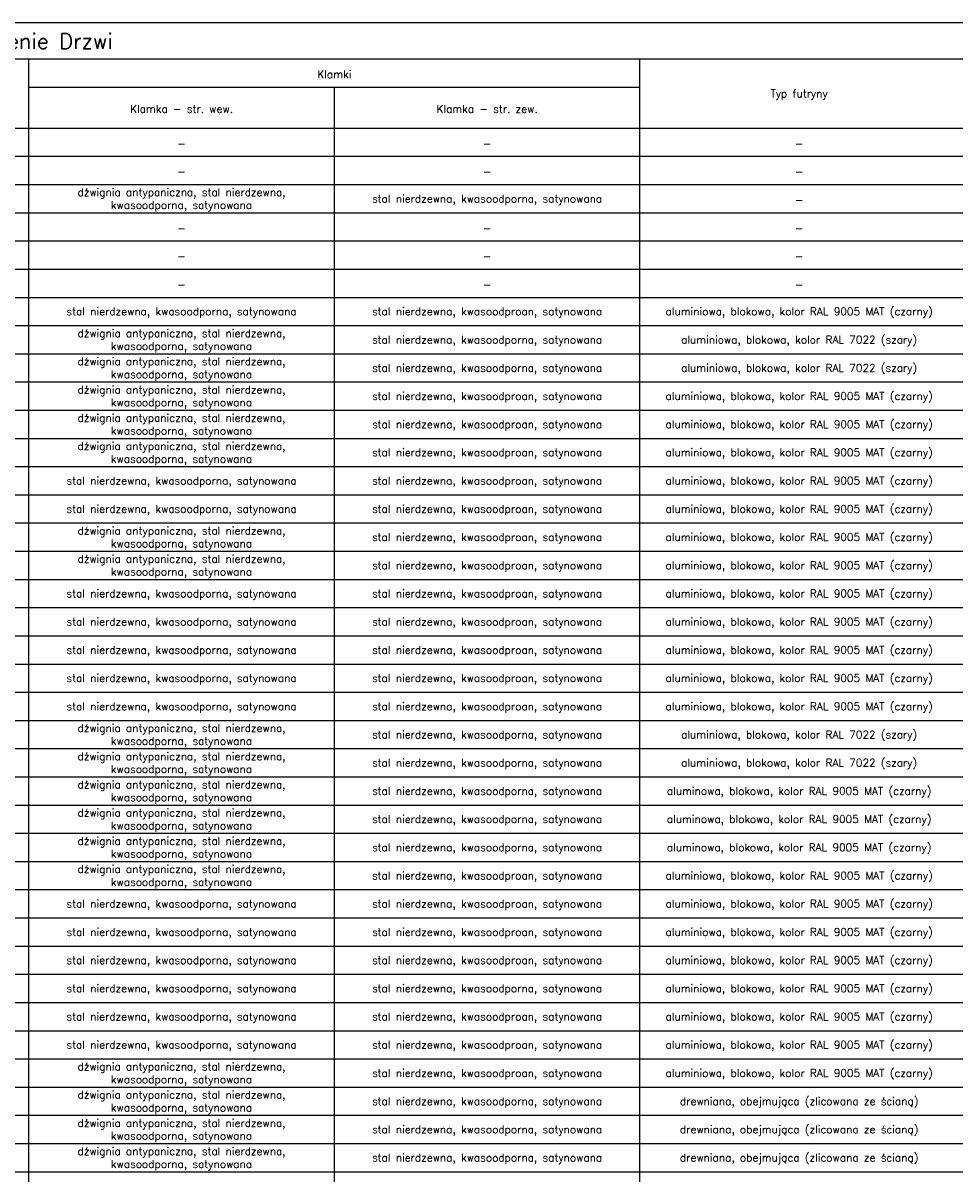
# Model space of a CAD drawing. Header units: centimetres. Extents: x -228435 to 111511, y -89367 to 428125.
# Tile 212 of 216: x 12206 to 48545, y 383274 to 428125. Entities that reach past the tile are written whole.
import ezdxf

# ---------------------------------------------------------------- set-up
doc = ezdxf.new("R2010")
doc.units = ezdxf.units.CM
doc.header["$LTSCALE"] = 50
doc.layers.add('__TABELKA', color=8, linetype='Continuous')
doc.styles.add('Romans', font='Romans.shx')

msp = doc.modelspace()

# ---------------------------------------------------------------- linework, layer by layer
at = {"layer": '__TABELKA', "linetype": 'Continuous', "lineweight": -3}
for p, q in [((111510.55281, 428124.83671, 630), (-92429.44719, 428124.83671, 630)), ((-92429.44719, 426724.83671, 630), (111510.55281, 426724.83671, 630)), ((12430.55281, 338224.83671, 630), (12430.55281, 426724.83671, 630)), ((36260.55281, 338224.83671, 630), (36260.55281, 426724.83671, 630)), ((12430.55281, 425624.83671, 630), (36260.55281, 425624.83671, 630)), ((24345.55281, 338224.83671, 630), (24345.55281, 425624.83671, 630)), ((-92429.44719, 424024.83671, 630), (111510.55281, 424024.83671, 630)), ((-92429.44719, 422924.83671, 630), (111510.55281, 422924.83671, 630)), ((-92429.44719, 421824.83671, 630), (111510.55281, 421824.83671, 630)), ((-92429.44719, 420724.83671, 630), (111510.55281, 420724.83671, 630)), ((-92429.44719, 419624.83671, 630), (111510.55281, 419624.83671, 630)), ((-92429.44719, 418524.83671, 630), (111510.55281, 418524.83671, 630)), ((-92429.44719, 417424.83671, 630), (111510.55281, 417424.83671, 630)), ((-92429.44719, 416324.83671, 630), (111510.55281, 416324.83671, 630)), ((-92429.44719, 415224.83671, 630), (111510.55281, 415224.83671, 630)), ((-92429.44719, 414124.83671, 630), (111510.55281, 414124.83671, 630)), ((-92429.44719, 413024.83671, 630), (111510.55281, 413024.83671, 630)), ((-92429.44719, 411924.83671, 630), (111510.55281, 411924.83671, 630)), ((-92429.44719, 410824.83671, 630), (111510.55281, 410824.83671, 630)), ((-92429.44719, 409724.83671, 630), (111510.55281, 409724.83671, 630)), ((-92429.44719, 408624.83671, 630), (111510.55281, 408624.83671, 630)), ((-92429.44719, 407524.83671, 630), (111510.55281, 407524.83671, 630)), ((-92429.44719, 406424.83671, 630), (111510.55281, 406424.83671, 630)), ((-92429.44719, 405324.83671, 630), (111510.55281, 405324.83671, 630)), ((-92429.44719, 404224.83671, 630), (111510.55281, 404224.83671, 630)), ((-92429.44719, 403124.83671, 630), (111510.55281, 403124.83671, 630)), ((-92429.44719, 402024.83671, 630), (111510.55281, 402024.83671, 630)), ((-92429.44719, 400924.83671, 630), (111510.55281, 400924.83671, 630)), ((-92429.44719, 399824.83671, 630), (111510.55281, 399824.83671, 630)), ((-92429.44719, 398724.83671, 630), (111510.55281, 398724.83671, 630)), ((-92429.44719, 397624.83671, 630), (111510.55281, 397624.83671, 630)), ((-92429.44719, 396524.83671, 630), (111510.55281, 396524.83671, 630)), ((-92429.44719, 395424.83671, 630), (111510.55281, 395424.83671, 630)), ((-92429.44719, 394324.83671, 630), (111510.55281, 394324.83671, 630)), ((-92429.44719, 393224.83671, 630), (111510.55281, 393224.83671, 630)), ((-92429.44719, 392124.83671, 630), (111510.55281, 392124.83671, 630)), ((-92429.44719, 391024.83671, 630), (111510.55281, 391024.83671, 630)), ((-92429.44719, 389924.83671, 630), (111510.55281, 389924.83671, 630)), ((-92429.44719, 388824.83671, 630), (111510.55281, 388824.83671, 630)), ((-92429.44719, 387724.83671, 630), (111510.55281, 387724.83671, 630)), ((-92429.44719, 386624.83671, 630), (111510.55281, 386624.83671, 630)), ((-92429.44719, 385524.83671, 630), (111510.55281, 385524.83671, 630)), ((-92429.44719, 384424.83671, 630), (111510.55281, 384424.83671, 630)), ((-92429.44719, 383324.83671, 630), (111510.55281, 383324.83671, 630))]:
    msp.add_line(p, q, dxfattribs=at)

# ---------------------------------------------------------------- texts
at = {"layer": '__TABELKA', "linetype": 'Continuous', "lineweight": -3, "attachment_point": 5, "style": 'Romans'}
for s, insert, char_height, width in [('Szczegółowe Zestawienie Drzwi', (9540.55281, 427324.83671, 630), 600, 203140), ('Klamki', (24345.55281, 426124.83671, 630), 300, 23030), ('Typ futryny', (42468.05281, 425324.83671, 630), 300, 11615), ('Klamka - str. wew.', (18388.05281, 424774.83671, 630), 300, 11115), ('Klamka - str. zew.', (30303.05281, 424774.83671, 630), 300, 11115), ('-', (18388.05281, 423424.83671, 630), 300, 11515), ('-', (30303.05281, 423424.83671, 630), 300, 11515), ('-', (42468.05281, 423424.83671, 630), 300, 12015), ('-', (18388.05281, 422324.83671, 630), 300, 11515), ('-', (30303.05281, 422324.83671, 630), 300, 11515), ('-', (42468.05281, 422324.83671, 630), 300, 12015), ('dźwignia antypaniczna, stal nierdzewna, kwasoodporna, satynowana', (18388.05281, 421224.83671, 630), 300, 11515), ('stal nierdzewna, kwasoodporna, satynowana', (30303.05281, 421224.83671, 630), 300, 11515), ('-', (42468.05281, 421224.83671, 630), 300, 12015), ('-', (18388.05281, 420124.83671, 630), 300, 11515), ('-', (30303.05281, 420124.83671, 630), 300, 11515), ('-', (42468.05281, 420124.83671, 630), 300, 12015), ('-', (18388.05281, 419024.83671, 630), 300, 11515), ('-', (30303.05281, 419024.83671, 630), 300, 11515), ('-', (42468.05281, 419024.83671, 630), 300, 12015), ('-', (18388.05281, 417924.83671, 630), 300, 11515), ('-', (30303.05281, 417924.83671, 630), 300, 11515), ('-', (42468.05281, 417924.83671, 630), 300, 12015), ('stal nierdzewna, kwasoodporna, satynowana', (18388.05281, 416824.83671, 630), 300, 11515), ('stal nierdzewna, kwasoodproan, satynowana', (30303.05281, 416824.83671, 630), 300, 11515), ('aluminiowa, blokowa, kolor RAL 9005 MAT (czarny)', (42468.05281, 416824.83671, 630), 300, 12015), ('dźwignia antypaniczna, stal nierdzewna, kwasoodporna, satynowana', (18388.05281, 415724.83671, 630), 300, 11515), ('stal nierdzewna, kwasoodporna, satynowana', (30303.05281, 415724.83671, 630), 300, 11515), ('aluminiowa, blokowa, kolor RAL 7022 (szary)', (42468.05281, 415724.83671, 630), 300, 12015), ('dźwignia antypaniczna, stal nierdzewna, kwasoodporna, satynowana', (18388.05281, 414624.83671, 630), 300, 11515), ('stal nierdzewna, kwasoodporna, satynowana', (30303.05281, 414624.83671, 630), 300, 11515), ('aluminiowa, blokowa, kolor RAL 7022 (szary)', (42468.05281, 414624.83671, 630), 300, 12015), ('dźwignia antypaniczna, stal nierdzewna, kwasoodporna, satynowana', (18388.05281, 413524.83671, 630), 300, 11515), ('stal nierdzewna, kwasoodproan, satynowana', (30303.05281, 413524.83671, 630), 300, 11515), ('aluminiowa, blokowa, kolor RAL 9005 MAT (czarny)', (42468.05281, 413524.83671, 630), 300, 12015), ('dźwignia antypaniczna, stal nierdzewna, kwasoodporna, satynowana', (18388.05281, 412424.83671, 630), 300, 11515), ('stal nierdzewna, kwasoodproan, satynowana', (30303.05281, 412424.83671, 630), 300, 11515), ('aluminiowa, blokowa, kolor RAL 9005 MAT (czarny)', (42468.05281, 412424.83671, 630), 300, 12015), ('dźwignia antypaniczna, stal nierdzewna, kwasoodporna, satynowana', (18388.05281, 411324.83671, 630), 300, 11515), ('stal nierdzewna, kwasoodproan, satynowana', (30303.05281, 411324.83671, 630), 300, 11515), ('aluminiowa, blokowa, kolor RAL 9005 MAT (czarny)', (42468.05281, 411324.83671, 630), 300, 12015), ('stal nierdzewna, kwasoodporna, satynowana', (18388.05281, 410224.83671, 630), 300, 11515), ('stal nierdzewna, kwasoodproan, satynowana', (30303.05281, 410224.83671, 630), 300, 11515), ('aluminiowa, blokowa, kolor RAL 9005 MAT (czarny)', (42468.05281, 410224.83671, 630), 300, 12015), ('stal nierdzewna, kwasoodporna, satynowana', (18388.05281, 409124.83671, 630), 300, 11515), ('stal nierdzewna, kwasoodproan, satynowana', (30303.05281, 409124.83671, 630), 300, 11515), ('aluminiowa, blokowa, kolor RAL 9005 MAT (czarny)', (42468.05281, 409124.83671, 630), 300, 12015), ('dźwignia antypaniczna, stal nierdzewna, kwasoodporna, satynowana', (18388.05281, 408024.83671, 630), 300, 11515), ('stal nierdzewna, kwasoodproan, satynowana', (30303.05281, 408024.83671, 630), 300, 11515), ('aluminiowa, blokowa, kolor RAL 9005 MAT (czarny)', (42468.05281, 408024.83671, 630), 300, 12015), ('dźwignia antypaniczna, stal nierdzewna, kwasoodporna, satynowana', (18388.05281, 406924.83671, 630), 300, 11515), ('stal nierdzewna, kwasoodproan, satynowana', (30303.05281, 406924.83671, 630), 300, 11515), ('aluminiowa, blokowa, kolor RAL 9005 MAT (czarny)', (42468.05281, 406924.83671, 630), 300, 12015), ('stal nierdzewna, kwasoodporna, satynowana', (18388.05281, 405824.83671, 630), 300, 11515), ('stal nierdzewna, kwasoodproan, satynowana', (30303.05281, 405824.83671, 630), 300, 11515), ('aluminiowa, blokowa, kolor RAL 9005 MAT (czarny)', (42468.05281, 405824.83671, 630), 300, 12015), ('stal nierdzewna, kwasoodporna, satynowana', (18388.05281, 404724.83671, 630), 300, 11515), ('stal nierdzewna, kwasoodproan, satynowana', (30303.05281, 404724.83671, 630), 300, 11515), ('aluminiowa, blokowa, kolor RAL 9005 MAT (czarny)', (42468.05281, 404724.83671, 630), 300, 12015), ('stal nierdzewna, kwasoodporna, satynowana', (18388.05281, 403624.83671, 630), 300, 11515), ('stal nierdzewna, kwasoodproan, satynowana', (30303.05281, 403624.83671, 630), 300, 11515), ('aluminiowa, blokowa, kolor RAL 9005 MAT (czarny)', (42468.05281, 403624.83671, 630), 300, 12015), ('stal nierdzewna, kwasoodporna, satynowana', (18388.05281, 402524.83671, 630), 300, 11515), ('stal nierdzewna, kwasoodproan, satynowana', (30303.05281, 402524.83671, 630), 300, 11515), ('aluminiowa, blokowa, kolor RAL 9005 MAT (czarny)', (42468.05281, 402524.83671, 630), 300, 12015), ('stal nierdzewna, kwasoodporna, satynowana', (18388.05281, 401424.83671, 630), 300, 11515), ('stal nierdzewna, kwasoodproan, satynowana', (30303.05281, 401424.83671, 630), 300, 11515), ('aluminiowa, blokowa, kolor RAL 9005 MAT (czarny)', (42468.05281, 401424.83671, 630), 300, 12015), ('dźwignia antypaniczna, stal nierdzewna, kwasoodporna, satynowana', (18388.05281, 400324.83671, 630), 300, 11515), ('stal nierdzewna, kwasoodporna, satynowana', (30303.05281, 400324.83671, 630), 300, 11515), ('aluminiowa, blokowa, kolor RAL 7022 (szary)', (42468.05281, 400324.83671, 630), 300, 12015), ('dźwignia antypaniczna, stal nierdzewna, kwasoodporna, satynowana', (18388.05281, 399224.83671, 630), 300, 11515), ('stal nierdzewna, kwasoodporna, satynowana', (30303.05281, 399224.83671, 630), 300, 11515), ('aluminiowa, blokowa, kolor RAL 7022 (szary)', (42468.05281, 399224.83671, 630), 300, 12015), ('dźwignia antypaniczna, stal nierdzewna, kwasoodporna, satynowana', (18388.05281, 398124.83671, 630), 300, 11515), ('stal nierdzewna, kwasoodporna, satynowana', (30303.05281, 398124.83671, 630), 300, 11515), ('aluminowa, blokowa, kolor RAL 9005 MAT (czarny)', (42468.05281, 398124.83671, 630), 300, 12015), ('dźwignia antypaniczna, stal nierdzewna, kwasoodporna, satynowana', (18388.05281, 397024.83671, 630), 300, 11515), ('stal nierdzewna, kwasoodporna, satynowana', (30303.05281, 397024.83671, 630), 300, 11515), ('aluminowa, blokowa, kolor RAL 9005 MAT (czarny)', (42468.05281, 397024.83671, 630), 300, 12015), ('dźwignia antypaniczna, stal nierdzewna, kwasoodporna, satynowana', (18388.05281, 395924.83671, 630), 300, 11515), ('stal nierdzewna, kwasoodporna, satynowana', (30303.05281, 395924.83671, 630), 300, 11515), ('aluminowa, blokowa, kolor RAL 9005 MAT (czarny)', (42468.05281, 395924.83671, 630), 300, 12015), ('dźwignia antypaniczna, stal nierdzewna, kwasoodporna, satynowana', (18388.05281, 394824.83671, 630), 300, 11515), ('stal nierdzewna, kwasoodproan, satynowana', (30303.05281, 394824.83671, 630), 300, 11515), ('aluminiowa, blokowa, kolor RAL 9005 MAT (czarny)', (42468.05281, 394824.83671, 630), 300, 12015), ('stal nierdzewna, kwasoodporna, satynowana', (18388.05281, 393724.83671, 630), 300, 11515), ('stal nierdzewna, kwasoodproan, satynowana', (30303.05281, 393724.83671, 630), 300, 11515), ('aluminiowa, blokowa, kolor RAL 9005 MAT (czarny)', (42468.05281, 393724.83671, 630), 300, 12015), ('stal nierdzewna, kwasoodporna, satynowana', (18388.05281, 392624.83671, 630), 300, 11515), ('stal nierdzewna, kwasoodproan, satynowana', (30303.05281, 392624.83671, 630), 300, 11515), ('aluminiowa, blokowa, kolor RAL 9005 MAT (czarny)', (42468.05281, 392624.83671, 630), 300, 12015), ('stal nierdzewna, kwasoodporna, satynowana', (18388.05281, 391524.83671, 630), 300, 11515), ('stal nierdzewna, kwasoodproan, satynowana', (30303.05281, 391524.83671, 630), 300, 11515), ('aluminiowa, blokowa, kolor RAL 9005 MAT (czarny)', (42468.05281, 391524.83671, 630), 300, 12015), ('aluminiowa, blokowa, kolor RAL 9005 MAT (czarny)', (42468.05281, 390424.83671, 630), 300, 12015), ('stal nierdzewna, kwasoodporna, satynowana', (18388.05281, 390424.83671, 630), 300, 11515), ('stal nierdzewna, kwasoodporna, satynowana', (30303.05281, 390424.83671, 630), 300, 11515), ('stal nierdzewna, kwasoodporna, satynowana', (18388.05281, 389324.83671, 630), 300, 11515), ('stal nierdzewna, kwasoodproan, satynowana', (30303.05281, 389324.83671, 630), 300, 11515), ('aluminiowa, blokowa, kolor RAL 9005 MAT (czarny)', (42468.05281, 389324.83671, 630), 300, 12015), ('stal nierdzewna, kwasoodporna, satynowana', (18388.05281, 388224.83671, 630), 300, 11515), ('stal nierdzewna, kwasoodproan, satynowana', (30303.05281, 388224.83671, 630), 300, 11515), ('aluminiowa, blokowa, kolor RAL 9005 MAT (czarny)', (42468.05281, 388224.83671, 630), 300, 12015), ('dźwignia antypaniczna, stal nierdzewna, kwasoodporna, satynowana', (18388.05281, 387124.83671, 630), 300, 11515), ('stal nierdzewna, kwasoodproan, satynowana', (30303.05281, 387124.83671, 630), 300, 11515), ('aluminiowa, blokowa, kolor RAL 9005 MAT (czarny)', (42468.05281, 387124.83671, 630), 300, 12015), ('dźwignia antypaniczna, stal nierdzewna, kwasoodporna, satynowana', (18388.05281, 386024.83671, 630), 300, 11515), ('stal nierdzewna, kwasoodporna, satynowana', (30303.05281, 386024.83671, 630), 300, 11515), ('drewniana, obejmująca (zlicowana ze ścianą)', (42468.05281, 386024.83671, 630), 300, 12015), ('dźwignia antypaniczna, stal nierdzewna, kwasoodporna, satynowana', (18388.05281, 384924.83671, 630), 300, 11515), ('stal nierdzewna, kwasoodporna, satynowana', (30303.05281, 384924.83671, 630), 300, 11515), ('drewniana, obejmująca (zlicowana ze ścianą)', (42468.05281, 384924.83671, 630), 300, 12015), ('dźwignia antypaniczna, stal nierdzewna, kwasoodporna, satynowana', (18388.05281, 383824.83671, 630), 300, 11515), ('stal nierdzewna, kwasoodporna, satynowana', (30303.05281, 383824.83671, 630), 300, 11515), ('drewniana, obejmująca (zlicowana ze ścianą)', (42468.05281, 383824.83671, 630), 300, 12015)]:
    msp.add_mtext(s, dxfattribs=dict(at, insert=insert, char_height=char_height, width=width))

doc.saveas('drawing.dxf')
